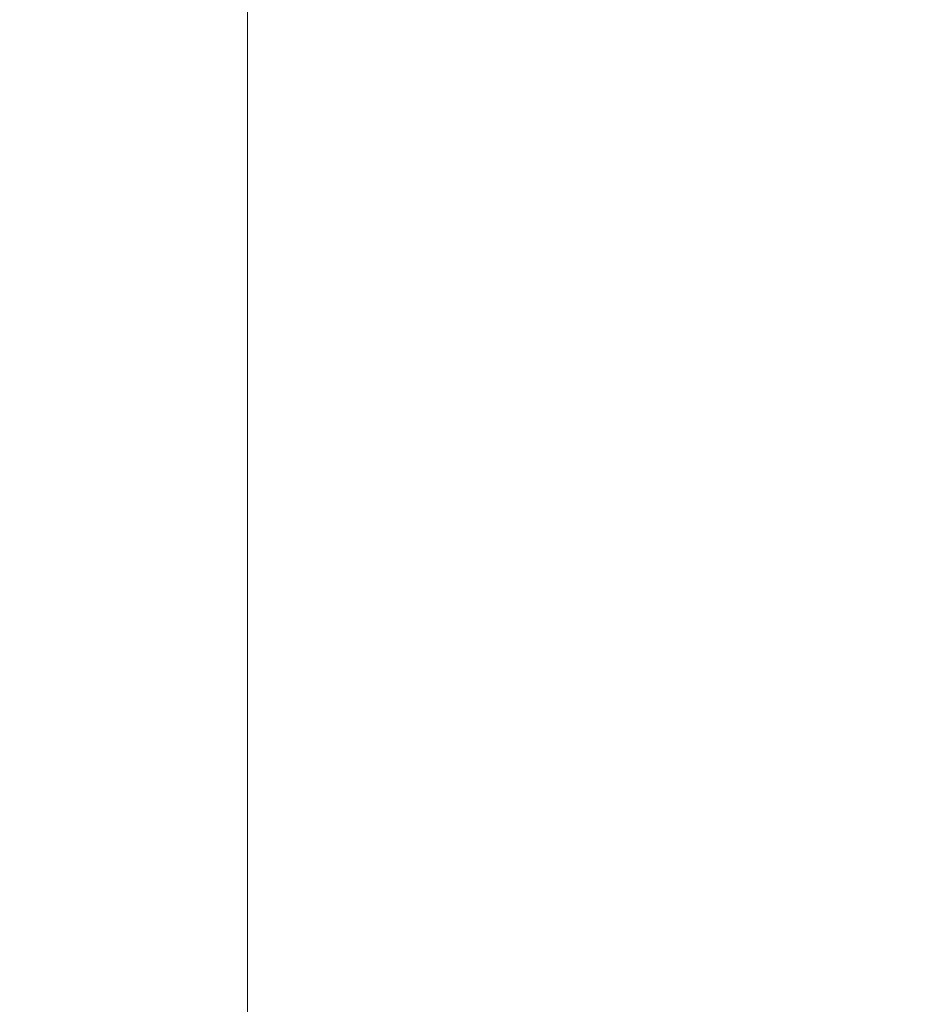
# Model space of a CAD drawing. Header units: inches. Extents: x -774 to 289, y -440 to 407.
# Tile 110 of 256: x -100 to -81, y 54 to 75. Entities that reach past the tile are written whole.
import ezdxf

# ---------------------------------------------------------------- set-up
doc = ezdxf.new("R2010")
doc.units = ezdxf.units.IN
doc.header["$MEASUREMENT"] = 0
doc.layers.add('A-FLOR', color=192, linetype='Continuous', lineweight=13)
doc.layers.add('A-ROOF', color=132, linetype='Continuous', lineweight=13)

msp = doc.modelspace()

# ---------------------------------------------------------------- meshes
at = {"layer": 'A-FLOR'}
mesh = msp.add_polyface(dxfattribs=at)
corners = [(135.445, 302.644, -12), (135.445, -125.356, -12), (-160.555, -125.356, -12), (-160.555, 302.644, -12)]
mesh.append_faces([[corners[k] for k in face] for face in [(2, 3, 0, 1)]])
mesh = msp.add_polyface(dxfattribs=at)
corners = [(135.445, 302.644), (-160.555, 302.644), (-160.555, -125.356), (135.445, -125.356)]
mesh.append_faces([[corners[k] for k in face] for face in [(2, 3, 0, 1)]])
mesh = msp.add_polyface(dxfattribs=at)
corners = [(127.445, 294.644, 109.25), (127.445, -117.356, 109.25), (-152.555, -117.356, 109.25), (-152.555, -13.356, 109.25), (-104.555, -13.356, 109.25), (-104.555, 173.644, 109.25), (-152.555, 173.644, 109.25), (-152.555, 294.644, 109.25)]
mesh.append_faces([[corners[k] for k in face] for face in [(4, 1, 2, 3)]], dxfattribs={"vtx0": -1})
mesh.append_faces([[corners[k] for k in face] for face in [(1, 4, 5)]], dxfattribs={"vtx0": -1, "vtx2": -1})
mesh.append_faces([[corners[k] for k in face] for face in [(5, 7, 0, 1)]], dxfattribs={"vtx0": -1, "vtx3": -1})
mesh.append_faces([[corners[k] for k in face] for face in [(6, 7, 5)]], dxfattribs={"vtx1": -1})
mesh = msp.add_polyface(dxfattribs=at)
corners = [(127.445, -117.356, 120), (127.445, 294.644, 120), (-152.555, 294.644, 120), (-152.555, 173.644, 120), (-104.555, 173.644, 120), (-104.555, -13.356, 120), (-152.555, -13.356, 120), (-152.555, -117.356, 120)]
mesh.append_faces([[corners[k] for k in face] for face in [(5, 0, 4)]], dxfattribs={"vtx0": -1, "vtx1": -1})
mesh.append_faces([[corners[k] for k in face] for face in [(7, 0, 5, 6)]], dxfattribs={"vtx1": -1})
mesh.append_faces([[corners[k] for k in face] for face in [(1, 2, 4, 0)]], dxfattribs={"vtx1": -1, "vtx2": -1})
mesh.append_faces([[corners[k] for k in face] for face in [(2, 3, 4)]], dxfattribs={"vtx2": -1})
at = {"layer": 'A-ROOF'}
mesh = msp.add_polyface(dxfattribs=at)
corners = [(-95.024, 314.644, 277.416), (-129.385, 314.644, 260.236), (-129.385, -137.356, 260.236), (-95.024, -137.356, 277.416), (-12.555, -137.356, 318.651), (-12.555, 314.644, 318.651)]
mesh.append_faces([[corners[k] for k in face] for face in [(4, 5, 0, 3)]], dxfattribs={"vtx2": -1})
mesh.append_faces([[corners[k] for k in face] for face in [(0, 1, 2, 3)]], dxfattribs={"vtx3": -1})
mesh = msp.add_polyface(dxfattribs=at)
corners = [(-119.938, 314.644, 251.543), (-95.024, 314.644, 264), (-12.555, 314.644, 305.234), (-12.555, -137.356, 305.234), (-95.024, -137.356, 264), (-119.938, -137.356, 251.543)]
mesh.append_faces([[corners[k] for k in face] for face in [(5, 0, 1, 4)]], dxfattribs={"vtx2": -1})
mesh.append_faces([[corners[k] for k in face] for face in [(1, 2, 3, 4)]], dxfattribs={"vtx3": -1})

doc.saveas('drawing.dxf')
